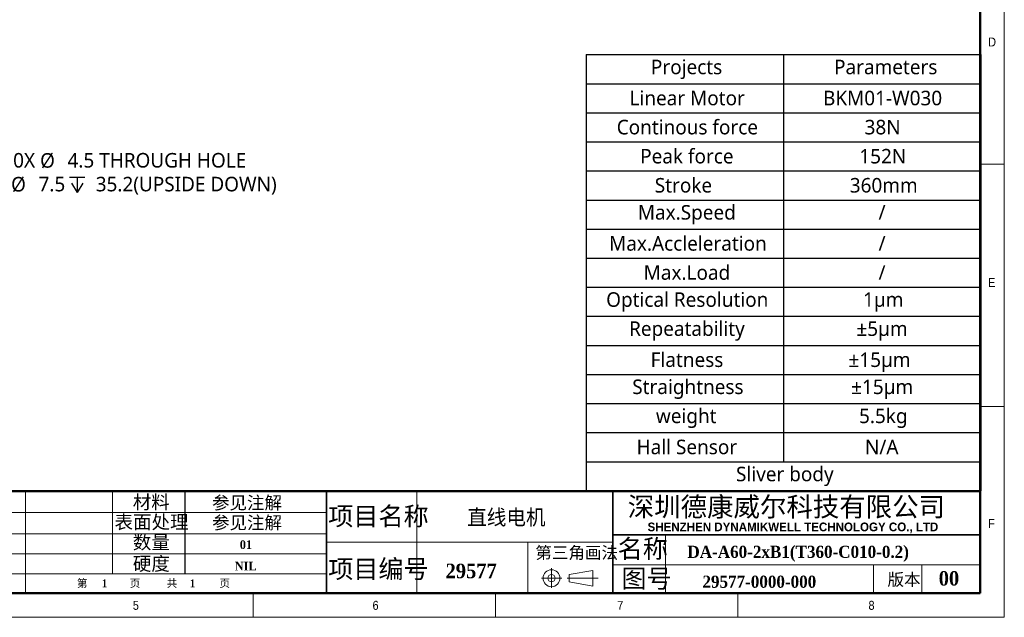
# Model space of a CAD drawing. Header units: millimetres. Extents: x 35 to 2905, y -50 to 2044.
# Tile 17 of 27: x 1483 to 2905, y 35 to 898. Entities that reach past the tile are written whole.
import ezdxf

# ---------------------------------------------------------------- set-up
doc = ezdxf.new("R2010")
doc.units = ezdxf.units.MM
doc.header["$LTSCALE"] = 7
doc.linetypes.add('SLD-Solid', pattern=[0])
doc.layers.add('DIMNS', color=7, linetype='SLD-Solid')
doc.styles.add('SLDTEXTSTYLE10', font='TIMESBD.TTF', dxfattribs={"width": 0.933, "bigfont": 'bigfont'})
doc.styles.add('SLDTEXTSTYLE13', font='MSYH.TTC')
doc.styles.add('SLDTEXTSTYLE14', font='MSYH.TTC', dxfattribs={"bigfont": 'bigfont'})
doc.styles.add('SLDTEXTSTYLE4', font='GOTHIC.TTF', dxfattribs={"width": 0.913})
doc.styles.add('SLDTEXTSTYLE5', font='TIMESBD.TTF', dxfattribs={"width": 0.933})
doc.styles.add('SLDTEXTSTYLE6', font='SIMKAI.TTF', dxfattribs={"bigfont": 'bigfont'})
doc.styles.add('SLDTEXTSTYLE7', font='SIMSUN.TTC', dxfattribs={"bigfont": 'bigfont'})
doc.styles.add('SLDTEXTSTYLE8', font='SIMHEI.TTF', dxfattribs={"bigfont": 'bigfont'})
doc.styles.add('SLDTEXTSTYLE9', font='ARIALBD.TTF', dxfattribs={"width": 0.948})
doc.dimstyles.new('SLDDIMSTYLE7', dxfattribs={"dimtxt": 21, "dimasz": 14, "dimexe": 0, "dimexo": 0.0625, "dimgap": 5.25, "dimtad": 0, "dimtih": 1, "dimtoh": 1, "dimdec": 1, "dimrnd": 1e-09, "dimzin": 12, "dimdsep": 46, "dimtxsty": 'SLDTEXTSTYLE13', "dimsah": 1, "dimcen": 0, "dimadec": 0, "dimazin": 3, "dimtfac": 1, "dimtdec": 1, "dimtofl": 0, "dimtmove": 0, "dimatfit": 3, "dimfxl": 0, "dimfrac": 2, "dimtolj": 1, "dimtzin": 12, "dimarcsym": 0})

# ---------------------------------------------------------------- blocks, each defined once
blk = doc.blocks.new('SW_TABLEANNOTATION_1')
at = {"layer": 'DIMNS', "color": 0}
for p, q in [((0, 0), (0, -42)), ((0, 0), (285, 0)), ((285, 0), (285, -42)), ((285, 0), (570, 0)), ((570, 0), (570, -42)), ((0, -42), (0, -84)), ((0, -42), (285, -42)), ((285, -42), (285, -84)), ((285, -42), (570, -42)), ((570, -42), (570, -84)), ((0, -84), (0, -126)), ((0, -84), (285, -84)), ((285, -84), (285, -126)), ((285, -84), (570, -84)), ((570, -84), (570, -126)), ((0, -126), (0, -168)), ((0, -126), (285, -126)), ((285, -126), (285, -168)), ((285, -126), (570, -126)), ((570, -126), (570, -168)), ((0, -168), (0, -210)), ((0, -168), (285, -168)), ((285, -168), (285, -210)), ((285, -168), (570, -168)), ((570, -168), (570, -210)), ((0, -210), (0, -252)), ((0, -210), (285, -210)), ((285, -210), (285, -252)), ((285, -210), (570, -210)), ((570, -210), (570, -252)), ((0, -252), (0, -294)), ((0, -252), (285, -252)), ((285, -252), (285, -294)), ((285, -252), (570, -252)), ((570, -252), (570, -294)), ((0, -294), (0, -336)), ((0, -294), (285, -294)), ((285, -294), (285, -336)), ((285, -294), (570, -294)), ((570, -294), (570, -336)), ((0, -336), (0, -378)), ((0, -336), (285, -336)), ((285, -336), (285, -378)), ((285, -336), (570, -336)), ((570, -336), (570, -378)), ((0, -378), (0, -420)), ((0, -378), (285, -378)), ((285, -378), (285, -420)), ((285, -378), (570, -378)), ((570, -378), (570, -420)), ((0, -420), (0, -462)), ((0, -420), (285, -420)), ((285, -420), (285, -462)), ((285, -420), (570, -420)), ((570, -420), (570, -462)), ((0, -462), (0, -504)), ((0, -462), (285, -462)), ((285, -462), (285, -504)), ((285, -462), (570, -462)), ((570, -462), (570, -504)), ((0, -504), (0, -546)), ((0, -504), (285, -504)), ((285, -504), (285, -546)), ((285, -504), (570, -504)), ((570, -504), (570, -546)), ((0, -546), (0, -588)), ((0, -546), (285, -546)), ((285, -546), (285, -588)), ((285, -546), (570, -546)), ((570, -546), (570, -588)), ((0, -588), (0, -630)), ((0, -588), (285, -588)), ((285, -588), (570, -588)), ((570, -588), (570, -630)), ((0, -630), (285, -630)), ((285, -630), (570, -630))]:
    blk.add_line(p, q, dxfattribs=at)
at = {"layer": 'DIMNS', "color": 0, "char_height": 21, "attachment_point": 1}
for s, insert, style in [('Projects', (93.3, -7.3), 'SLDTEXTSTYLE13'), ('Parameters', (357.8, -7.3), 'SLDTEXTSTYLE13'), ('Linear Motor', (62.4, -52.2), 'SLDTEXTSTYLE13'), ('BKM01-W030', (341.9, -52.2), 'SLDTEXTSTYLE13'), ('Continous force', (43.9, -94.2), 'SLDTEXTSTYLE13'), ('38N', (401.9, -94.2), 'SLDTEXTSTYLE13'), ('Peak force', (77.8, -136.2), 'SLDTEXTSTYLE13'), ('152N', (394.3, -136.2), 'SLDTEXTSTYLE13'), ('Stroke ', (98.9, -178.2), 'SLDTEXTSTYLE13'), ('360mm', (380.5, -178.2), 'SLDTEXTSTYLE13'), ('Max.Speed', (74.4, -217.3), 'SLDTEXTSTYLE13'), ('/', (422, -217.3), 'SLDTEXTSTYLE13'), ('Max.Accleleration', (32.9, -262.2), 'SLDTEXTSTYLE13'), ('/', (422, -262.2), 'SLDTEXTSTYLE13'), ('Max.Load', (82.8, -304.2), 'SLDTEXTSTYLE13'), ('/', (422, -304.2), 'SLDTEXTSTYLE13'), ('Optical Resolution', (28.7, -343.3), 'SLDTEXTSTYLE13'), ('1μm', (399.7, -343.3), 'SLDTEXTSTYLE14'), ('Repeatability', (61.8, -385.3), 'SLDTEXTSTYLE13'), ('±5μm', (390.1, -385.3), 'SLDTEXTSTYLE14'), ('Flatness', (92.9, -430.2), 'SLDTEXTSTYLE13'), ('±15μm ', (378.7, -430.2), 'SLDTEXTSTYLE14'), ('Straightness', (66.4, -469.3), 'SLDTEXTSTYLE13'), ('±15μm', (382.5, -469.3), 'SLDTEXTSTYLE14'), ('weight', (100.5, -511.3), 'SLDTEXTSTYLE13'), ('5.5kg', (393.9, -511.3), 'SLDTEXTSTYLE13'), ('Hall Sensor', (72.7, -556.2), 'SLDTEXTSTYLE13'), ('N/A', (402.4, -556.2), 'SLDTEXTSTYLE13'), ('Sliver body', (216.2, -595.3), 'SLDTEXTSTYLE13')]:
    blk.add_mtext(s, dxfattribs=dict(at, insert=insert, style=style))
blk = doc.blocks.new('SW_SYMBOL_HOLE_SPOT')
at = {"layer": 'DIMNS', "color": 0}
for p, q in [((0, 6125), (0, 525)), ((11200, 525), (11200, 6125)), ((0, 525), (11200, 525))]:
    blk.add_line(p, q, dxfattribs=at)
blk = doc.blocks.new('SW_SYMBOL_HOLE_DEPTH')
at = {"layer": 'DIMNS', "color": 0}
for p, q in [((0, 6125), (5600, 6125)), ((700, 3885), (2800, 525)), ((2800, 6125), (2800, 525)), ((4900, 3885), (2800, 525))]:
    blk.add_line(p, q, dxfattribs=at)
blk = doc.blocks.new('_D_23')
at = {"layer": 'DIMNS'}
for p, q in [((1313.9, 565.1), (1379, 677.9)), ((1379, 677.9), (1401.4, 677.9))]:
    blk.add_line(p, q, dxfattribs=at)
blk.add_solid([(1313.9, 565.1), (1322.7, 576.2), (1319.1, 578.3)], dxfattribs=at)
at = {"layer": 'DIMNS', "xscale": 0.003936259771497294, "yscale": 0.003936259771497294, "zscale": 0.003936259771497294}
for name, p in [('SW_SYMBOL_HOLE_SPOT', (1412.6, 646.8)), ('SW_SYMBOL_HOLE_DEPTH', (1554.9, 646.8))]:
    blk.add_blockref(name, p, dxfattribs=at)
at = {"layer": 'DIMNS', "char_height": 21, "attachment_point": 1, "style": 'SLDTEXTSTYLE13'}
for s, insert in [('10X ', (1457.9, 705.7)), ('%%c', (1512.5, 705.5)), (' 4.5 THROUGH HOLE', (1545, 705.7)), ('%%c', (1470.6, 671.1)), (' 7.5 ', (1503.1, 671.3)), (' 35.2(UPSIDE DOWN)', (1585.7, 671.3))]:
    blk.add_mtext(s, dxfattribs=dict(at, insert=insert))

msp = doc.modelspace()

# ---------------------------------------------------------------- linework, layer by layer
at = {"color": 7, "linetype": 'SLD-Solid', "lineweight": 18}
for p, q in [((2905, 35), (2905, 2044)), ((2870, 2009), (2870, 70)), ((2870, 689.5), (2905, 689.5)), ((2870, 339.5), (2905, 339.5)), ((1491.2947341, 217), (1491.2947341, 70)), ((1617, 217), (1617, 98.0415225)), ((2056.7777506, 217), (2056.7777506, 70)), ((1281, 186.6064057), (1926.2913786, 186.6064057)), ((1281, 155.7844537), (1926.2913786, 155.7844537)), ((1926.2913786, 143.5), (2339.7556851, 143.5)), ((2217.0956224, 143.5), (2217.0956224, 70)), ((2415.6473812, 154), (2415.6473812, 70)), ((1281, 126.9132581), (1926.2913786, 126.9132581)), ((2251.0573589, 106.0396721), (2251.0573589, 77.4416029)), ((2276.6682633, 96.7312329), (2310.6563282, 102.6107947)), ((2310.6563282, 102.6107947), (2310.6563282, 80.2227947)), ((2339.7556851, 110.8803834), (2870, 110.8803834)), ((2716, 110.8803834), (2716, 70)), ((2786, 110.8803834), (2786, 70)), ((1926.2913786, 98.0415225), (1281, 98.0415225)), ((2236.4989196, 91.4812329), (2265.9081572, 91.4812329)), ((2273.6351967, 91.4812329), (2318.3628673, 91.4812329)), ((2276.6682633, 86.2312329), (2276.6682633, 96.7312329)), ((2276.6682633, 86.2312329), (2310.6563282, 80.2227947)), ((70, 70), (2870, 70)), ((861, 70), (2870, 70)), ((1820, 70), (1820, 35)), ((2170, 35), (2170, 70)), ((2520, 70), (2520, 35)), ((35, 35), (2905, 35))]:
    msp.add_line(p, q, dxfattribs=at)
at = {"color": 7, "linetype": 'SLD-Solid', "lineweight": 50}
for p, q in [((2870, 2009), (2870, 70)), ((2870, 217), (1281, 217)), ((70, 70), (2870, 70))]:
    msp.add_line(p, q, dxfattribs=at)
at = {"color": 7, "linetype": 'SLD-Solid', "lineweight": 35}
for p, q in [((1926.2913786, 217), (1926.2913786, 70)), ((2339.7556851, 217), (2339.7556851, 70)), ((2339.7556851, 154), (2870, 154))]:
    msp.add_line(p, q, dxfattribs=at)
at = {"color": 7, "linetype": 'SLD-Solid', "lineweight": 18}
for radius in [12.25, 5.25]:
    msp.add_circle((2251.0573589, 91.4812329), radius, dxfattribs=at)
at = {"layer": 'DIMNS', "color": 7}
msp.add_line((1721.5288042, 217), (1721.5288042, 98.0415225), dxfattribs=at)

# ---------------------------------------------------------------- block references
at = {"layer": 'DIMNS'}
msp.add_blockref('SW_TABLEANNOTATION_1', (2301.3312995, 847.7974616), dxfattribs=at)

# ---------------------------------------------------------------- texts
at = {"color": 7, "linetype": 'Continuous', "lineweight": 0}
for s, insert, char_height, attachment_point, style in [('D', (2881.6666667, 872.5241462), 12.9645833, 1, 'SLDTEXTSTYLE4'), ('E', (2881.6666667, 524.9218569), 12.9645833, 1, 'SLDTEXTSTYLE4'), ('材料', (1646.3232212, 211.2037197), 19.6, 1, 'SLDTEXTSTYLE7'), ('参见注解', (1760.754674, 209.6961024), 18.52083333, 1, 'SLDTEXTSTYLE6'), ('深圳德康威尔科技有限公司', (2361.1386819, 208.696282), 28, 1, 'SLDTEXTSTYLE8'), ('表面处理', (1619.949136, 182.4609555), 19.6, 1, 'SLDTEXTSTYLE7'), ('项目名称', (1928.5278726, 194.3763776), 26.6, 1, 'SLDTEXTSTYLE7'), ('直线电机', (2129.3296771, 190.6700555), 22.225, 1, 'SLDTEXTSTYLE10'), ('参见注解', (1760.754674, 180.9533382), 18.52083333, 1, 'SLDTEXTSTYLE6'), ('SHENZHEN DYNAMIKWELL TECHNOLOGY CO., LTD', (2389.7967781, 171.8883819), 12.6, 1, 'SLDTEXTSTYLE9'), ('F', (2881.6666667, 176.9545867), 12.9645833, 1, 'SLDTEXTSTYLE4'), ('数量', (1646.3776635, 153.2254598), 19.6, 1, 'SLDTEXTSTYLE7'), ('01', (1800.9021579, 146.220694), 12.6, 1, 'SLDTEXTSTYLE5'), ('名称', (2346.5643932, 147.4623215), 26.6, 1, 'SLDTEXTSTYLE7'), ('DA-A60-2xB1(T360-C010-0.2)', (2447.3651042, 138.3555456), 17.5, 1, 'SLDTEXTSTYLE5'), ('硬度', (1646.3878726, 122.2509716), 19.6, 1, 'SLDTEXTSTYLE7'), ('NIL', (1793.6659078, 115.2462058), 12.6, 1, 'SLDTEXTSTYLE5'), ('项目编号', (1928.5278726, 118.1042291), 26.6, 1, 'SLDTEXTSTYLE7'), ('29577', (2098.0029169, 112.4947544), 21, 1, 'SLDTEXTSTYLE5'), ('图号', (2352.0182188, 104.2788223), 26.6, 1, 'SLDTEXTSTYLE7'), ('版本', (2736.2958947, 98.3145377), 17.5, 1, 'SLDTEXTSTYLE7'), ('00', (2825.0575984, 101.802765), 21, 2, 'SLDTEXTSTYLE5'), ('第        页', (1565.6570953, 89.7445405), 11.2, 1, 'SLDTEXTSTYLE7'), ('1', (1601.5282851, 89.7387322), 11.2, 1, 'SLDTEXTSTYLE5'), ('共        页', (1695.3066736, 89.7445405), 11.2, 1, 'SLDTEXTSTYLE7'), ('1', (1728.7396187, 89.7387322), 11.2, 1, 'SLDTEXTSTYLE5'), ('29577-0000-000', (2468.9993698, 95.1720464), 17.5, 1, 'SLDTEXTSTYLE5'), ('5', (1646.3869956, 58.7778943), 12.9645833, 1, 'SLDTEXTSTYLE4'), ('6', (1992.6009264, 58.7778943), 12.9645833, 1, 'SLDTEXTSTYLE4'), ('7', (2346.0197074, 58.7778943), 12.9645833, 1, 'SLDTEXTSTYLE4'), ('8', (2708.8414871, 58.7778943), 12.9645833, 1, 'SLDTEXTSTYLE4')]:
    msp.add_mtext(s, dxfattribs=dict(at, insert=insert, char_height=char_height, attachment_point=attachment_point, style=style))
at = {"layer": 'DIMNS', "color": 7, "insert": (2227.6952795, 137.1025411), "char_height": 17.5, "attachment_point": 1, "style": 'SLDTEXTSTYLE7'}
msp.add_mtext('第三角画法', dxfattribs=at)

# ---------------------------------------------------------------- dimensions: what is measured, and where the dimension line sits
at = {"layer": 'DIMNS'}
dim = msp.add_diameter_dim_2p(p1=(1311.6191235, 561.2045964), p2=(1313.8691235, 565.1017107), text='10X <> THROUGH HOLE\\P{\\fGDT;v}%%c 7.5 {\\fGDT;x} 35.2(UPSIDE DOWN)\\P', dimstyle='SLDDIMSTYLE7', dxfattribs=at)
dim.commit()
dim.dimension.update_dxf_attribs({"geometry": '_D_23', "text_midpoint": (1631.1558158, 677.9025137), "dimtype": 163})

doc.saveas('drawing.dxf')
